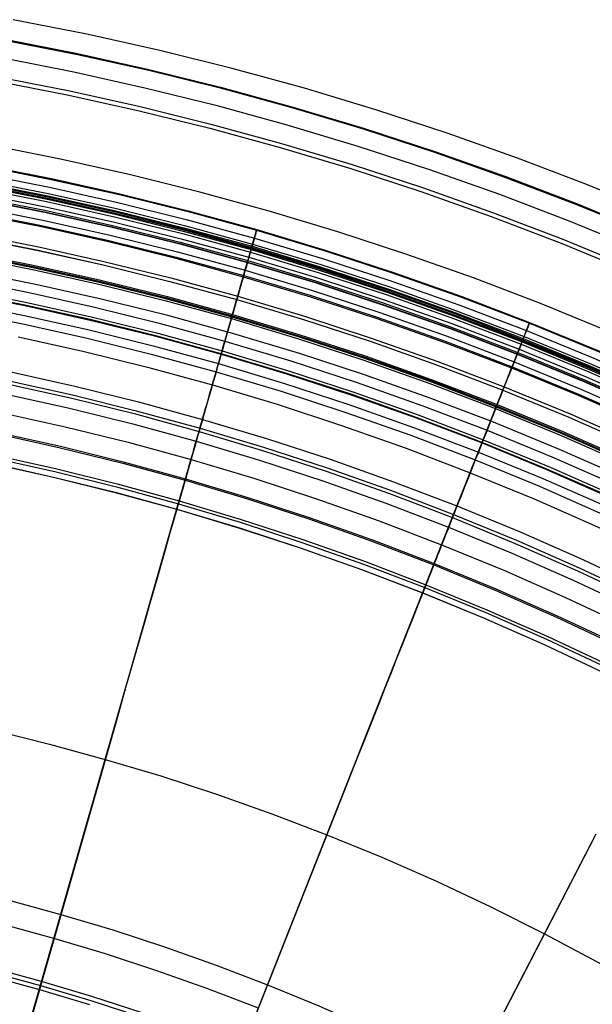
# Model space of a CAD drawing. Header units: millimetres. Extents: x -14 to 488, y -50 to 50.
# Tile 157 of 256: x 304.5 to 311.23, y 24.07 to 35.63. Entities that reach past the tile are written whole.
import ezdxf

# ---------------------------------------------------------------- set-up
doc = ezdxf.new("R2010")
doc.units = ezdxf.units.MM
doc.header["$MEASUREMENT"] = 0
doc.layers.add('Default', color=7, linetype='Continuous')

msp = doc.modelspace()

# ---------------------------------------------------------------- linework, layer by layer
at = {"layer": 'Default'}
for points in [[(317.659, 30.33), (316.886, 30.821), (316.102, 31.292), (315.306, 31.744), (314.498, 32.175), (313.68, 32.586), (312.852, 32.976), (312.015, 33.345), (311.168, 33.692), (310.347, 34.006), (309.519, 34.299), (308.684, 34.573), (307.843, 34.826), (306.995, 35.058), (306.143, 35.27), (305.285, 35.461), (304.423, 35.632)], [(304.34, 35.389), (305.177, 35.224), (306.015, 35.037), (306.855, 34.83), (307.694, 34.6), (308.533, 34.349), (309.371, 34.076), (310.207, 33.78), (311.039, 33.463), (311.868, 33.123), (312.691, 32.76), (313.51, 32.376), (314.321, 31.969), (315.125, 31.54), (315.922, 31.089), (316.708, 30.617), (317.485, 30.123)], [(304.342, 35.398), (305.179, 35.233), (306.017, 35.046), (306.857, 34.839), (307.697, 34.609), (308.536, 34.358), (309.374, 34.084), (310.21, 33.789), (311.042, 33.471), (311.871, 33.131), (312.695, 32.769), (313.514, 32.384), (314.325, 31.977), (315.13, 31.548), (315.926, 31.097), (316.713, 30.625), (317.49, 30.131)], [(304.302, 35.182), (305.134, 35.018), (305.967, 34.832), (306.802, 34.626), (307.636, 34.398), (308.47, 34.148), (309.303, 33.877), (310.134, 33.583), (310.961, 33.267), (311.785, 32.929), (312.604, 32.569), (313.418, 32.186), (314.225, 31.782), (315.024, 31.356), (315.815, 30.908), (316.598, 30.438), (317.37, 29.947)], [(304.26, 34.958), (305.087, 34.795), (305.915, 34.611), (306.744, 34.406), (307.574, 34.179), (308.403, 33.931), (309.23, 33.661), (310.055, 33.369), (310.878, 33.055), (311.696, 32.719), (312.51, 32.361), (313.318, 31.982), (314.12, 31.58), (314.914, 31.156), (315.701, 30.711), (316.478, 30.244), (317.245, 29.756)], [(304.251, 34.907), (305.076, 34.744), (305.903, 34.561), (306.731, 34.356), (307.56, 34.13), (308.387, 33.882), (309.213, 33.612), (310.038, 33.321), (310.859, 33.007), (311.676, 32.672), (312.489, 32.315), (313.296, 31.935), (314.096, 31.534), (314.89, 31.111), (315.675, 30.666), (316.451, 30.2), (317.217, 29.713)], [(317.581, 28.574), (316.838, 29.074), (316.097, 29.545), (315.345, 29.997), (314.582, 30.43), (313.808, 30.843), (313.024, 31.237), (312.231, 31.611), (311.428, 31.964), (310.616, 32.298), (309.829, 32.598), (309.035, 32.879), (308.235, 33.141), (307.428, 33.384), (306.616, 33.607), (305.799, 33.81), (304.976, 33.993), (304.15, 34.157)], [(317.581, 28.574), (316.838, 29.074), (316.097, 29.545), (315.345, 29.997), (314.582, 30.43), (313.808, 30.843), (313.024, 31.237), (312.231, 31.611), (311.428, 31.964), (310.616, 32.298), (309.829, 32.598), (309.035, 32.879), (308.235, 33.141), (307.428, 33.384), (306.616, 33.607), (305.799, 33.81), (304.976, 33.993), (304.15, 34.157)], [(304.067, 33.914), (304.869, 33.756), (305.672, 33.577), (306.477, 33.378), (307.281, 33.158), (308.086, 32.917), (308.888, 32.656), (309.689, 32.372), (310.487, 32.068), (311.281, 31.742), (312.07, 31.395), (312.854, 31.026), (313.632, 30.637), (314.403, 30.226), (315.166, 29.794), (315.92, 29.341), (316.664, 28.868), (317.398, 28.374)], [(304.069, 33.923), (304.871, 33.765), (305.675, 33.586), (306.479, 33.387), (307.284, 33.167), (308.088, 32.926), (308.891, 32.664), (309.692, 32.381), (310.49, 32.077), (311.284, 31.751), (312.074, 31.403), (312.858, 31.035), (313.636, 30.645), (314.407, 30.234), (315.17, 29.801), (315.925, 29.349), (316.669, 28.875), (317.404, 28.382)], [(304.05, 33.82), (304.85, 33.663), (305.651, 33.485), (306.453, 33.286), (307.255, 33.067), (308.057, 32.827), (308.858, 32.566), (309.656, 32.283), (310.452, 31.98), (311.244, 31.655), (312.031, 31.308), (312.813, 30.941), (313.589, 30.552), (314.357, 30.142), (315.118, 29.712), (315.87, 29.26), (316.612, 28.788), (317.344, 28.296)], [(304.024, 33.681), (304.82, 33.524), (305.618, 33.346), (306.417, 33.149), (307.216, 32.931), (308.015, 32.691), (308.812, 32.431), (309.607, 32.15), (310.4, 31.848), (311.188, 31.524), (311.972, 31.179), (312.751, 30.813), (313.523, 30.426), (314.289, 30.018), (315.047, 29.589), (315.795, 29.139), (316.535, 28.669), (317.264, 28.179)], [(304.027, 33.694), (304.823, 33.537), (305.621, 33.36), (306.421, 33.162), (307.22, 32.944), (308.019, 32.704), (308.817, 32.444), (309.612, 32.163), (310.405, 31.86), (311.194, 31.537), (311.978, 31.192), (312.757, 30.826), (313.53, 30.438), (314.296, 30.03), (315.053, 29.601), (315.803, 29.151), (316.542, 28.681), (317.272, 28.191)], [(304.029, 33.707), (304.826, 33.55), (305.624, 33.373), (306.424, 33.175), (307.224, 32.956), (308.023, 32.717), (308.821, 32.457), (309.617, 32.175), (310.41, 31.873), (311.199, 31.549), (311.983, 31.204), (312.763, 30.837), (313.536, 30.45), (314.302, 30.041), (315.06, 29.612), (315.81, 29.162), (316.549, 28.692), (317.279, 28.201)], [(304.032, 33.721), (304.829, 33.564), (305.628, 33.386), (306.427, 33.188), (307.228, 32.97), (308.027, 32.73), (308.825, 32.47), (309.621, 32.188), (310.415, 31.886), (311.204, 31.562), (311.989, 31.216), (312.769, 30.85), (313.542, 30.462), (314.309, 30.054), (315.067, 29.624), (315.817, 29.174), (316.557, 28.703), (317.287, 28.213)], [(304.037, 33.748), (304.834, 33.591), (305.634, 33.413), (306.434, 33.215), (307.235, 32.996), (308.035, 32.757), (308.834, 32.496), (309.631, 32.214), (310.425, 31.911), (311.215, 31.587), (312.001, 31.241), (312.781, 30.875), (313.555, 30.487), (314.322, 30.078), (315.081, 29.648), (315.831, 29.197), (316.572, 28.726), (317.303, 28.235)], [(304, 33.549), (304.793, 33.393), (305.588, 33.216), (306.384, 33.019), (307.18, 32.802), (307.975, 32.564), (308.769, 32.305), (309.561, 32.025), (310.35, 31.723), (311.136, 31.401), (311.917, 31.058), (312.693, 30.693), (313.462, 30.307), (314.225, 29.901), (314.979, 29.473), (315.725, 29.026), (316.462, 28.557), (317.188, 28.069)], [(304.007, 33.589), (304.801, 33.432), (305.597, 33.256), (306.394, 33.058), (307.191, 32.841), (307.987, 32.602), (308.782, 32.343), (309.575, 32.063), (310.365, 31.761), (311.152, 31.438), (311.934, 31.094), (312.71, 30.729), (313.481, 30.343), (314.244, 29.936), (315, 29.508), (315.746, 29.06), (316.484, 28.591), (317.211, 28.102)], [(304.019, 33.652), (304.814, 33.495), (305.612, 33.318), (306.41, 33.121), (307.208, 32.903), (308.006, 32.664), (308.803, 32.404), (309.597, 32.123), (310.389, 31.821), (311.177, 31.498), (311.96, 31.153), (312.738, 30.787), (313.51, 30.4), (314.275, 29.993), (315.032, 29.564), (315.78, 29.115), (316.519, 28.645), (317.247, 28.156)], [(303.978, 33.434), (304.769, 33.278), (305.561, 33.102), (306.354, 32.906), (307.147, 32.689), (307.94, 32.452), (308.731, 32.194), (309.521, 31.914), (310.307, 31.614), (311.09, 31.293), (311.868, 30.951), (312.641, 30.587), (313.408, 30.203), (314.168, 29.798), (314.92, 29.372), (315.663, 28.926), (316.397, 28.459), (317.121, 27.973), (317.834, 27.467)], [(303.996, 33.528), (304.788, 33.372), (305.583, 33.195), (306.378, 32.998), (307.174, 32.781), (307.968, 32.543), (308.762, 32.284), (309.554, 32.004), (310.342, 31.703), (311.127, 31.381), (311.908, 31.038), (312.683, 30.673), (313.452, 30.288), (314.214, 29.882), (314.968, 29.455), (315.714, 29.007), (316.45, 28.539), (317.175, 28.051)], [(303.997, 33.532), (304.789, 33.375), (305.584, 33.199), (306.379, 33.002), (307.175, 32.785), (307.97, 32.547), (308.763, 32.288), (309.555, 32.008), (310.344, 31.707), (311.129, 31.385), (311.91, 31.041), (312.685, 30.677), (313.454, 30.291), (314.216, 29.885), (314.97, 29.458), (315.716, 29.01), (316.452, 28.542), (317.178, 28.055)], [(303.964, 33.356), (304.753, 33.201), (305.543, 33.025), (306.334, 32.829), (307.125, 32.613), (307.916, 32.376), (308.706, 32.119), (309.493, 31.84), (310.278, 31.541), (311.059, 31.22), (311.836, 30.879), (312.607, 30.516), (313.372, 30.133), (314.13, 29.729), (314.88, 29.304), (315.622, 28.858), (316.354, 28.393), (317.076, 27.908), (317.787, 27.403)], [(303.967, 33.372), (304.756, 33.216), (305.546, 33.04), (306.338, 32.844), (307.13, 32.628), (307.921, 32.391), (308.711, 32.134), (309.499, 31.855), (310.284, 31.555), (311.065, 31.235), (311.842, 30.893), (312.614, 30.53), (313.379, 30.147), (314.137, 29.742), (314.888, 29.317), (315.63, 28.872), (316.363, 28.406), (317.085, 27.921), (317.796, 27.415)], [(303.913, 33.081), (304.695, 32.927), (305.479, 32.753), (306.264, 32.558), (307.048, 32.344), (307.833, 32.109), (308.616, 31.854), (309.397, 31.578), (310.175, 31.281), (310.95, 30.963), (311.72, 30.624), (312.485, 30.265), (313.243, 29.884), (313.995, 29.483), (314.739, 29.062), (315.475, 28.62), (316.201, 28.159), (316.917, 27.677), (317.622, 27.177)], [(303.913, 33.081), (304.695, 32.926), (305.479, 32.752), (306.264, 32.558), (307.048, 32.344), (307.833, 32.109), (308.616, 31.854), (309.397, 31.577), (310.175, 31.28), (310.95, 30.963), (311.72, 30.624), (312.484, 30.264), (313.243, 29.884), (313.995, 29.483), (314.739, 29.062), (315.475, 28.62), (316.201, 28.159), (316.917, 27.677), (317.622, 27.177)], [(303.921, 33.122), (304.704, 32.967), (305.488, 32.793), (306.274, 32.598), (307.06, 32.384), (307.845, 32.149), (308.629, 31.893), (309.411, 31.616), (310.19, 31.319), (310.966, 31.001), (311.737, 30.662), (312.503, 30.302), (313.262, 29.921), (314.015, 29.519), (314.76, 29.098), (315.496, 28.655), (316.224, 28.193), (316.94, 27.711), (317.646, 27.21)], [(303.871, 32.853), (304.648, 32.699), (305.426, 32.526), (306.205, 32.334), (306.985, 32.121), (307.763, 31.887), (308.541, 31.634), (309.317, 31.359), (310.09, 31.065), (310.859, 30.749), (311.624, 30.413), (312.383, 30.055), (313.137, 29.678), (313.883, 29.28), (314.622, 28.861), (315.353, 28.423), (316.074, 27.964), (316.785, 27.486), (317.485, 26.989)], [(303.875, 32.876), (304.652, 32.722), (305.431, 32.549), (306.211, 32.356), (306.991, 32.143), (307.77, 31.91), (308.549, 31.656), (309.325, 31.381), (310.098, 31.086), (310.868, 30.77), (311.633, 30.434), (312.393, 30.077), (313.147, 29.699), (313.895, 29.3), (314.634, 28.882), (315.365, 28.443), (316.087, 27.984), (316.798, 27.506), (317.499, 27.008)], [(303.877, 32.886), (304.655, 32.733), (305.434, 32.56), (306.214, 32.367), (306.994, 32.154), (307.774, 31.92), (308.552, 31.666), (309.329, 31.392), (310.102, 31.096), (310.872, 30.78), (311.638, 30.444), (312.398, 30.086), (313.152, 29.708), (313.9, 29.31), (314.64, 28.891), (315.371, 28.452), (316.093, 27.993), (316.804, 27.515), (317.505, 27.017)], [(303.88, 32.902), (304.658, 32.749), (305.437, 32.576), (306.218, 32.383), (306.998, 32.169), (307.779, 31.936), (308.557, 31.682), (309.334, 31.407), (310.108, 31.112), (310.879, 30.796), (311.645, 30.459), (312.405, 30.101), (313.16, 29.723), (313.908, 29.324), (314.648, 28.905), (315.379, 28.466), (316.102, 28.007), (316.814, 27.528), (317.515, 27.03)], [(317.427, 26.844), (316.728, 27.341), (316.017, 27.819), (315.309, 28.269), (314.589, 28.702), (313.859, 29.116), (313.118, 29.511), (312.368, 29.888), (311.609, 30.246), (310.84, 30.584), (310.064, 30.903), (309.311, 31.191), (308.551, 31.46), (307.786, 31.71), (307.014, 31.942), (306.237, 32.156), (305.454, 32.35), (304.668, 32.526), (303.877, 32.682)], [(317.427, 26.844), (316.728, 27.341), (316.017, 27.819), (315.309, 28.269), (314.589, 28.702), (313.859, 29.116), (313.118, 29.511), (312.368, 29.888), (311.609, 30.246), (310.84, 30.584), (310.064, 30.903), (309.311, 31.191), (308.551, 31.46), (307.786, 31.71), (307.014, 31.942), (306.237, 32.156), (305.454, 32.35), (304.668, 32.526), (303.877, 32.682)], [(303.821, 32.583), (304.591, 32.431), (305.363, 32.26), (306.136, 32.068), (306.909, 31.857), (307.682, 31.626), (308.453, 31.374), (309.222, 31.102), (309.989, 30.81), (310.752, 30.497), (311.51, 30.163), (312.263, 29.809), (313.011, 29.435), (313.751, 29.04), (314.484, 28.625), (315.209, 28.19), (315.924, 27.735), (316.629, 27.261), (317.324, 26.768)], [(303.792, 32.425), (304.558, 32.274), (305.327, 32.103), (306.096, 31.913), (306.865, 31.703), (307.634, 31.473), (308.401, 31.222), (309.167, 30.951), (309.93, 30.66), (310.689, 30.349), (311.444, 30.017), (312.193, 29.664), (312.937, 29.292), (313.674, 28.899), (314.403, 28.486), (315.124, 28.053), (315.836, 27.6), (316.538, 27.129), (317.229, 26.638)], [(317.232, 26.643), (316.541, 27.133), (315.839, 27.605), (315.127, 28.058), (314.406, 28.491), (313.677, 28.904), (312.94, 29.297), (312.196, 29.67), (311.446, 30.022), (310.691, 30.354), (309.932, 30.666), (309.169, 30.957), (308.403, 31.228), (307.635, 31.478), (306.867, 31.708), (306.097, 31.919), (305.328, 32.109), (304.56, 32.28), (303.793, 32.431)], [(303.799, 32.465), (304.567, 32.313), (305.336, 32.142), (306.106, 31.952), (306.876, 31.741), (307.646, 31.511), (308.414, 31.26), (309.181, 30.989), (309.944, 30.698), (310.704, 30.386), (311.46, 30.053), (312.211, 29.701), (312.955, 29.327), (313.693, 28.934), (314.423, 28.521), (315.145, 28.087), (315.858, 27.634), (316.561, 27.162), (317.253, 26.67)], [(303.771, 32.312), (304.535, 32.161), (305.3, 31.991), (306.067, 31.801), (306.833, 31.592), (307.599, 31.362), (308.364, 31.113), (309.127, 30.843), (309.887, 30.553), (310.644, 30.243), (311.396, 29.912), (312.143, 29.561), (312.884, 29.189), (313.618, 28.798), (314.345, 28.386), (315.064, 27.955), (315.773, 27.504), (316.472, 27.034), (317.161, 26.545)], [(303.753, 32.214), (304.514, 32.064), (305.277, 31.894), (306.042, 31.705), (306.806, 31.496), (307.57, 31.268), (308.332, 31.019), (309.093, 30.75), (309.851, 30.461), (310.605, 30.151), (311.355, 29.821), (312.099, 29.471), (312.838, 29.101), (313.57, 28.711), (314.295, 28.3), (315.011, 27.87), (315.719, 27.421), (316.416, 26.952), (317.102, 26.464), (317.778, 25.958)], [(304.481, 31.906), (305.241, 31.738), (306.001, 31.549), (306.762, 31.342), (307.522, 31.114), (308.28, 30.867), (309.037, 30.599), (309.791, 30.311), (310.542, 30.003), (311.288, 29.675), (312.029, 29.327), (312.764, 28.958), (313.493, 28.57), (314.214, 28.161), (314.927, 27.733), (315.631, 27.286), (316.324, 26.82), (317.008, 26.335), (317.679, 25.831)], [(304.395, 31.494), (305.144, 31.328), (305.895, 31.142), (306.646, 30.937), (307.396, 30.712), (308.145, 30.468), (308.892, 30.204), (309.636, 29.92), (310.377, 29.616), (311.114, 29.292), (311.845, 28.948), (312.571, 28.584), (313.29, 28.201), (314.002, 27.798), (314.705, 27.375), (315.4, 26.934), (316.085, 26.473), (316.759, 25.994), (317.423, 25.497)], [(304.365, 31.351), (305.111, 31.185), (305.858, 31.001), (306.606, 30.796), (307.352, 30.573), (308.098, 30.33), (308.842, 30.067), (309.583, 29.784), (310.32, 29.481), (311.053, 29.159), (311.782, 28.816), (312.504, 28.454), (313.22, 28.073), (313.928, 27.671), (314.629, 27.251), (315.32, 26.811), (316.002, 26.353), (316.673, 25.876), (317.333, 25.381)], [(304.373, 31.39), (305.12, 31.224), (305.868, 31.039), (306.617, 30.835), (307.364, 30.611), (308.111, 30.367), (308.855, 30.104), (309.597, 29.821), (310.336, 29.518), (311.07, 29.195), (311.799, 28.852), (312.522, 28.49), (313.239, 28.108), (313.948, 27.706), (314.65, 27.285), (315.342, 26.845), (316.025, 26.386), (316.697, 25.909), (317.358, 25.413)], [(304.34, 31.232), (305.083, 31.067), (305.828, 30.883), (306.572, 30.68), (307.316, 30.457), (308.059, 30.215), (308.8, 29.953), (309.538, 29.671), (310.273, 29.369), (311.003, 29.048), (311.728, 28.707), (312.448, 28.346), (313.161, 27.966), (313.867, 27.566), (314.565, 27.148), (315.254, 26.71), (315.933, 26.253), (316.602, 25.778), (317.259, 25.285)], [(304.294, 31.015), (305.032, 30.851), (305.772, 30.668), (306.511, 30.466), (307.25, 30.245), (307.987, 30.004), (308.723, 29.744), (309.456, 29.464), (310.186, 29.165), (310.911, 28.846), (311.631, 28.507), (312.346, 28.149), (313.054, 27.771), (313.755, 27.374), (314.448, 26.958), (315.132, 26.524), (315.806, 26.07), (316.471, 25.598), (317.124, 25.109), (317.765, 24.602)], [(304.242, 30.767), (304.975, 30.604), (305.708, 30.423), (306.441, 30.222), (307.174, 30.003), (307.906, 29.764), (308.636, 29.506), (309.363, 29.229), (310.086, 28.932), (310.806, 28.615), (311.521, 28.279), (312.23, 27.924), (312.932, 27.549), (313.627, 27.156), (314.315, 26.743), (314.993, 26.312), (315.662, 25.862), (316.321, 25.394), (316.969, 24.908), (317.605, 24.405)], [(304.246, 30.784), (304.979, 30.621), (305.712, 30.44), (306.446, 30.239), (307.179, 30.02), (307.911, 29.781), (308.642, 29.523), (309.369, 29.245), (310.093, 28.948), (310.813, 28.631), (311.528, 28.295), (312.238, 27.939), (312.941, 27.565), (313.636, 27.171), (314.324, 26.758), (315.003, 26.326), (315.672, 25.876), (316.332, 25.408), (316.98, 24.922), (317.616, 24.419)], [(304.17, 30.421), (304.894, 30.26), (305.619, 30.081), (306.344, 29.883), (307.069, 29.666), (307.792, 29.43), (308.514, 29.175), (309.233, 28.9), (309.948, 28.607), (310.66, 28.294), (311.367, 27.962), (312.068, 27.61), (312.762, 27.24), (313.45, 26.851), (314.129, 26.443), (314.8, 26.016), (315.462, 25.571), (316.113, 25.109), (316.754, 24.629), (317.383, 24.131)], [(304.17, 30.42), (304.894, 30.259), (305.619, 30.079), (306.344, 29.881), (307.068, 29.664), (307.792, 29.428), (308.513, 29.173), (309.232, 28.899), (309.948, 28.605), (310.659, 28.292), (311.366, 27.96), (312.067, 27.609), (312.761, 27.238), (313.449, 26.849), (314.128, 26.441), (314.799, 26.015), (315.461, 25.57), (316.112, 25.107), (316.753, 24.627), (317.382, 24.13)], [(304.184, 30.487), (304.909, 30.325), (305.636, 30.146), (306.362, 29.947), (307.089, 29.73), (307.814, 29.493), (308.537, 29.238), (309.257, 28.963), (309.975, 28.668), (310.688, 28.355), (311.396, 28.022), (312.098, 27.67), (312.794, 27.299), (313.483, 26.908), (314.164, 26.499), (314.837, 26.072), (315.5, 25.626), (316.153, 25.163), (316.795, 24.682), (317.425, 24.183)], [(304.191, 30.521), (304.917, 30.359), (305.644, 30.179), (306.372, 29.98), (307.099, 29.763), (307.825, 29.526), (308.549, 29.27), (309.27, 28.995), (309.988, 28.7), (310.702, 28.386), (311.411, 28.053), (312.114, 27.7), (312.811, 27.329), (313.501, 26.938), (314.183, 26.529), (314.856, 26.101), (315.519, 25.655), (316.173, 25.191), (316.816, 24.709), (317.447, 24.21)], [(304.196, 27.285), (304.849, 27.123), (305.503, 26.944), (306.156, 26.749), (306.809, 26.536), (307.459, 26.306), (308.108, 26.059), (308.753, 25.794), (309.395, 25.512), (310.032, 25.212), (310.664, 24.895), (311.29, 24.561), (311.91, 24.21), (312.523, 23.842), (313.128, 23.458), (313.724, 23.057), (314.312, 22.64), (314.889, 22.207), (315.456, 21.758), (316.012, 21.295), (316.557, 20.816), (317.089, 20.324), (317.609, 19.818)], [(304.196, 27.285), (304.849, 27.123), (305.503, 26.944), (306.156, 26.749), (306.809, 26.536), (307.459, 26.306), (308.108, 26.059), (308.753, 25.794), (309.395, 25.512), (310.032, 25.212), (310.664, 24.895), (311.29, 24.561), (311.91, 24.21), (312.523, 23.842), (313.128, 23.458), (313.724, 23.057), (314.312, 22.64), (314.889, 22.207), (315.456, 21.758), (316.012, 21.295), (316.557, 20.816), (317.089, 20.324), (317.609, 19.818)], [(304.372, 25.289), (304.982, 25.122), (305.591, 24.94), (306.199, 24.741), (306.806, 24.527), (307.41, 24.296), (308.012, 24.049), (308.61, 23.786), (309.204, 23.507), (309.793, 23.212), (310.377, 22.9), (310.955, 22.573), (311.526, 22.23), (312.09, 21.871), (312.647, 21.498), (313.194, 21.109), (313.733, 20.705), (314.262, 20.287), (314.78, 19.855), (315.288, 19.409), (315.784, 18.949), (316.269, 18.477), (316.741, 17.993), (317.2, 17.496)], [(304.153, 24.449), (304.743, 24.288), (305.332, 24.112), (305.92, 23.92)], [(305.936, 23.966), (305.346, 24.158), (304.756, 24.335), (304.166, 24.496)], [(304.141, 24.401), (304.729, 24.241), (305.317, 24.065)]]:
    msp.add_lwpolyline(points, dxfattribs=at)
at = {"layer": 'Default', "extrusion": (0.929787, -0.368098, 0)}
for points in [[(142.867, 24.755), (142.868, 24.722), (142.869, 24.688), (142.871, 24.655), (142.873, 24.621), (142.877, 24.586), (142.881, 24.552), (142.886, 24.517), (142.892, 24.482), (142.899, 24.448), (142.907, 24.413), (142.916, 24.378), (142.925, 24.343), (142.936, 24.308), (142.947, 24.273), (142.959, 24.238), (142.973, 24.203), (142.987, 24.169), (143.002, 24.134), (143.018, 24.1), (143.035, 24.066), (143.053, 24.033), (143.071, 24), (143.091, 23.967), (143.112, 23.935), (143.133, 23.903), (143.156, 23.871), (143.179, 23.84), (143.203, 23.81), (143.228, 23.78), (143.253, 23.751), (143.28, 23.722), (143.307, 23.695), (143.334, 23.668), (143.363, 23.641), (143.392, 23.616), (143.422, 23.591), (143.452, 23.567), (143.483, 23.544), (143.515, 23.521), (143.546, 23.5), (143.579, 23.479), (143.612, 23.46), (143.645, 23.441), (143.678, 23.423), (143.712, 23.406), (143.746, 23.39), (143.781, 23.375), (143.815, 23.361), (143.85, 23.347), (143.885, 23.335), (143.92, 23.324), (143.955, 23.313), (143.99, 23.304), (144.025, 23.295), (144.059, 23.287), (144.094, 23.28), (144.129, 23.274), (144.164, 23.269), (144.198, 23.265), (144.232, 23.261), (144.267, 23.259), (144.3, 23.257), (144.334, 23.256), (144.367, 23.255), (144.401, 23.256), (144.434, 23.257), (144.468, 23.259), (144.502, 23.261), (144.536, 23.265), (144.571, 23.269), (144.605, 23.274), (144.64, 23.28), (144.675, 23.287), (144.71, 23.295), (144.745, 23.304), (144.78, 23.313), (144.815, 23.324), (144.85, 23.335), (144.885, 23.347), (144.919, 23.361), (144.954, 23.375), (144.988, 23.39), (145.022, 23.406), (145.056, 23.423), (145.09, 23.441), (145.123, 23.46), (145.156, 23.479), (145.188, 23.5), (145.22, 23.521), (145.251, 23.544), (145.282, 23.567), (145.313, 23.591), (145.342, 23.616), (145.372, 23.641), (145.4, 23.668), (145.428, 23.695), (145.455, 23.722), (145.481, 23.751), (145.507, 23.78), (145.532, 23.81), (145.556, 23.84), (145.579, 23.871), (145.601, 23.903), (145.623, 23.935), (145.643, 23.967), (145.663, 24), (145.682, 24.033), (145.7, 24.066), (145.717, 24.1), (145.733, 24.134), (145.748, 24.169), (145.762, 24.203), (145.775, 24.238), (145.787, 24.273), (145.799, 24.308), (145.809, 24.343), (145.819, 24.378), (145.828, 24.413), (145.835, 24.448), (145.842, 24.482), (145.848, 24.517), (145.853, 24.552), (145.858, 24.586), (145.861, 24.621), (145.864, 24.655), (145.866, 24.688), (145.867, 24.722), (145.867, 24.755)], [(145.867, 24.755), (145.867, 24.789), (145.866, 24.822), (145.864, 24.856), (145.861, 24.89), (145.858, 24.924), (145.853, 24.959), (145.848, 24.994), (145.842, 25.028), (145.835, 25.063), (145.828, 25.098), (145.819, 25.133), (145.809, 25.168), (145.799, 25.203), (145.787, 25.238), (145.775, 25.273), (145.762, 25.307), (145.748, 25.342), (145.733, 25.376), (145.717, 25.41), (145.7, 25.444), (145.682, 25.478), (145.663, 25.511), (145.643, 25.544), (145.623, 25.576), (145.601, 25.608), (145.579, 25.64), (145.556, 25.67), (145.532, 25.701), (145.507, 25.731), (145.481, 25.76), (145.455, 25.788), (145.428, 25.816), (145.4, 25.843), (145.372, 25.869), (145.342, 25.895), (145.313, 25.92), (145.282, 25.944), (145.251, 25.967), (145.22, 25.989), (145.188, 26.011), (145.156, 26.031), (145.123, 26.051), (145.09, 26.07), (145.056, 26.088), (145.022, 26.105), (144.988, 26.121), (144.954, 26.136), (144.919, 26.15), (144.885, 26.163), (144.85, 26.176), (144.815, 26.187), (144.78, 26.197), (144.745, 26.207), (144.71, 26.216), (144.675, 26.223), (144.64, 26.23), (144.605, 26.236), (144.571, 26.241), (144.536, 26.246), (144.502, 26.249), (144.468, 26.252), (144.434, 26.254), (144.401, 26.255), (144.367, 26.255), (144.334, 26.255), (144.3, 26.254), (144.267, 26.252), (144.232, 26.249), (144.198, 26.246), (144.164, 26.241), (144.129, 26.236), (144.094, 26.23), (144.059, 26.223), (144.025, 26.216), (143.99, 26.207), (143.955, 26.197), (143.92, 26.187), (143.885, 26.176), (143.85, 26.163), (143.815, 26.15), (143.781, 26.136), (143.746, 26.121), (143.712, 26.105), (143.678, 26.088), (143.645, 26.07), (143.612, 26.051), (143.579, 26.031), (143.546, 26.011), (143.515, 25.989), (143.483, 25.967), (143.452, 25.944), (143.422, 25.92), (143.392, 25.895), (143.363, 25.869), (143.334, 25.843), (143.307, 25.816), (143.28, 25.788), (143.253, 25.76), (143.228, 25.731), (143.203, 25.701), (143.179, 25.67), (143.156, 25.64), (143.133, 25.608), (143.112, 25.576), (143.091, 25.544), (143.071, 25.511), (143.053, 25.478), (143.035, 25.444), (143.018, 25.41), (143.002, 25.376), (142.987, 25.342), (142.973, 25.307), (142.959, 25.273), (142.947, 25.238), (142.936, 25.203), (142.925, 25.168), (142.916, 25.133), (142.907, 25.098), (142.899, 25.063), (142.892, 25.028), (142.886, 24.994), (142.881, 24.959), (142.877, 24.924), (142.873, 24.89), (142.871, 24.856), (142.869, 24.822), (142.868, 24.789), (142.867, 24.755)]]:
    msp.add_lwpolyline(points, dxfattribs=at)
at = {"layer": 'Default', "extrusion": (0.961399, -0.275158, 0)}
for points in [[(108.071, 111.312), (108.068, 111.327), (108.064, 111.342), (108.06, 111.358), (108.056, 111.373), (108.051, 111.389), (108.047, 111.404), (108.041, 111.419), (108.035, 111.435), (108.029, 111.45), (108.023, 111.466), (108.016, 111.481), (108.008, 111.496), (108, 111.511), (107.992, 111.526), (107.983, 111.541), (107.974, 111.556), (107.965, 111.571), (107.955, 111.585), (107.944, 111.599), (107.934, 111.613), (107.923, 111.627), (107.911, 111.641), (107.899, 111.654), (107.887, 111.667), (107.874, 111.68), (107.861, 111.692), (107.848, 111.704), (107.834, 111.716), (107.82, 111.728), (107.806, 111.739), (107.792, 111.75), (107.777, 111.76), (107.762, 111.77), (107.746, 111.78), (107.731, 111.789), (107.715, 111.798), (107.699, 111.806), (107.683, 111.814), (107.666, 111.821), (107.65, 111.829), (107.633, 111.835), (107.616, 111.841), (107.599, 111.847), (107.582, 111.852), (107.565, 111.857), (107.548, 111.861), (107.531, 111.865), (107.514, 111.869), (107.497, 111.872), (107.48, 111.875), (107.463, 111.877), (107.446, 111.878), (107.429, 111.88), (107.413, 111.881), (107.396, 111.881), (107.379, 111.881), (107.363, 111.881), (107.346, 111.88), (107.33, 111.879), (107.314, 111.878), (107.298, 111.876), (107.283, 111.874), (107.267, 111.872), (107.252, 111.869)], [(106.597, 111.032), (106.594, 111.047), (106.592, 111.063), (106.59, 111.079), (106.588, 111.094), (106.587, 111.11), (106.586, 111.127), (106.585, 111.143), (106.585, 111.159), (106.585, 111.176), (106.585, 111.193), (106.586, 111.209), (106.588, 111.226), (106.589, 111.243), (106.591, 111.26), (106.594, 111.277), (106.597, 111.294), (106.601, 111.311), (106.605, 111.328), (106.609, 111.345), (106.614, 111.362), (106.619, 111.379), (106.625, 111.396), (106.631, 111.413), (106.638, 111.43), (106.645, 111.446), (106.652, 111.462), (106.66, 111.479), (106.668, 111.495), (106.677, 111.51), (106.686, 111.526), (106.696, 111.541), (106.706, 111.556), (106.716, 111.571), (106.727, 111.586), (106.738, 111.6), (106.75, 111.614), (106.761, 111.628), (106.774, 111.641), (106.786, 111.654), (106.799, 111.667), (106.812, 111.679), (106.825, 111.691), (106.839, 111.702), (106.853, 111.713), (106.867, 111.724), (106.881, 111.734), (106.895, 111.744), (106.91, 111.754), (106.925, 111.763), (106.939, 111.772), (106.954, 111.78), (106.97, 111.788), (106.985, 111.795), (107, 111.802), (107.015, 111.809), (107.031, 111.815), (107.046, 111.821), (107.062, 111.826), (107.077, 111.831), (107.092, 111.836), (107.108, 111.84), (107.123, 111.844), (107.138, 111.847), (107.154, 111.85)]]:
    msp.add_lwpolyline(points, dxfattribs=at)
at = {"layer": 'Default', "extrusion": (0.929788, -0.368095, 0)}
msp.add_lwpolyline([(135.746, 111.312), (135.743, 111.327), (135.74, 111.342), (135.736, 111.358), (135.732, 111.373), (135.727, 111.389), (135.722, 111.404), (135.717, 111.419), (135.711, 111.435), (135.705, 111.45), (135.698, 111.466), (135.691, 111.481), (135.684, 111.496), (135.676, 111.511), (135.668, 111.526), (135.659, 111.541), (135.65, 111.556), (135.64, 111.571), (135.63, 111.585), (135.62, 111.599), (135.609, 111.613), (135.598, 111.627), (135.587, 111.641), (135.575, 111.654), (135.563, 111.667), (135.55, 111.68), (135.537, 111.692), (135.524, 111.704), (135.51, 111.716), (135.496, 111.728), (135.482, 111.739), (135.467, 111.75), (135.452, 111.76), (135.437, 111.77), (135.422, 111.78), (135.406, 111.789), (135.39, 111.798), (135.374, 111.806), (135.358, 111.814), (135.342, 111.821), (135.325, 111.829), (135.309, 111.835), (135.292, 111.841), (135.275, 111.847), (135.258, 111.852), (135.241, 111.857), (135.224, 111.861), (135.207, 111.865), (135.19, 111.869), (135.173, 111.872), (135.156, 111.875), (135.139, 111.877), (135.122, 111.878), (135.105, 111.88), (135.088, 111.881), (135.072, 111.881), (135.055, 111.881), (135.038, 111.881), (135.022, 111.88), (135.006, 111.879), (134.99, 111.878), (134.974, 111.876), (134.958, 111.874), (134.943, 111.872), (134.928, 111.869)], dxfattribs=at)
at = {"layer": 'Default'}
for points in [[(306.867, 31.708, 27.632), (306.848, 31.644, 27.611), (306.83, 31.58, 27.588), (306.812, 31.518, 27.564), (306.794, 31.456, 27.538), (306.777, 31.395, 27.509), (306.76, 31.335, 27.479), (306.743, 31.275, 27.448), (306.726, 31.217, 27.415), (306.71, 31.16, 27.38), (306.694, 31.105, 27.344), (306.678, 31.05, 27.307), (306.663, 30.997, 27.268), (306.648, 30.945, 27.228), (306.633, 30.894, 27.187), (306.619, 30.844, 27.145), (306.606, 30.796, 27.102), (306.592, 30.75, 27.057), (306.579, 30.705, 27.012), (306.567, 30.662, 26.966), (306.555, 30.62, 26.919), (306.543, 30.579, 26.872), (306.532, 30.54, 26.824), (306.521, 30.502, 26.775), (306.511, 30.466, 26.726), (306.501, 30.431, 26.676), (306.491, 30.397, 26.626), (306.482, 30.365, 26.575), (306.473, 30.334, 26.524), (306.465, 30.304, 26.473), (306.456, 30.276, 26.422), (306.449, 30.248, 26.371), (306.441, 30.222, 26.319), (306.434, 30.197, 26.267), (306.427, 30.174, 26.215), (306.421, 30.151, 26.163), (306.415, 30.129, 26.111), (306.409, 30.109, 26.059), (306.403, 30.089, 26.006), (306.398, 30.071, 25.954), (306.393, 30.054, 25.902), (306.384, 30.022, 25.797), (306.376, 29.993, 25.692), (306.369, 29.969, 25.587), (306.362, 29.947, 25.482), (306.357, 29.929, 25.377), (306.353, 29.914, 25.273), (306.349, 29.901, 25.168), (306.347, 29.892, 25.064), (306.345, 29.885, 24.96), (306.344, 29.881, 24.856), (306.343, 29.88, 24.753), (306.344, 29.881, 24.649), (306.345, 29.885, 24.546), (306.346, 29.891, 24.443), (306.349, 29.9, 24.34), (306.352, 29.911, 24.237), (306.356, 29.925, 24.135), (306.361, 29.941, 24.033), (306.366, 29.959, 23.931), (306.372, 29.98, 23.83), (306.379, 30.004, 23.728), (306.386, 30.03, 23.627), (306.394, 30.058, 23.527), (306.403, 30.089, 23.427), (306.413, 30.123, 23.327), (306.423, 30.159, 23.228), (306.434, 30.198, 23.13), (306.446, 30.239, 23.031), (306.459, 30.284, 22.934), (306.472, 30.331, 22.837), (306.487, 30.381, 22.741), (306.502, 30.434, 22.646), (306.518, 30.491, 22.552), (306.535, 30.55, 22.459), (306.553, 30.613, 22.367), (306.572, 30.68, 22.277), (306.592, 30.749, 22.188), (306.613, 30.823, 22.1), (306.624, 30.861, 22.057), (306.635, 30.9, 22.015), (306.647, 30.94, 21.973), (306.658, 30.981, 21.931), (306.67, 31.022, 21.89), (306.682, 31.065, 21.85), (306.695, 31.109, 21.81), (306.708, 31.153, 21.771), (306.721, 31.199, 21.733), (306.734, 31.246, 21.695), (306.748, 31.293, 21.658), (306.767, 31.359, 21.609), (306.772, 31.377, 21.595), (306.777, 31.396, 21.58), (306.782, 31.414, 21.564), (306.788, 31.434, 21.547), (306.794, 31.454, 21.529), (306.806, 31.496, 21.488), (306.819, 31.542, 21.441), (306.833, 31.592, 21.387), (306.849, 31.645, 21.325), (306.865, 31.703, 21.256), (306.882, 31.762, 21.182), (306.898, 31.82, 21.106), (306.915, 31.876, 21.029), (306.931, 31.932, 20.948), (306.946, 31.987, 20.862), (306.962, 32.042, 20.77), (306.978, 32.098, 20.67), (306.994, 32.154, 20.562), (307.01, 32.21, 20.444), (307.027, 32.268, 20.315), (307.043, 32.326, 20.173), (307.06, 32.384, 20.019), (307.076, 32.442, 19.85), (307.093, 32.5, 19.666), (307.109, 32.557, 19.466), (307.125, 32.613, 19.249), (307.141, 32.668, 19.015), (307.157, 32.722, 18.762), (307.171, 32.774, 18.49), (307.186, 32.823, 18.198), (307.199, 32.871, 17.886), (307.212, 32.916, 17.552), (307.235, 32.996, 16.82), (307.254, 33.062, 15.995), (307.269, 33.113, 15.073), (307.278, 33.145, 14.048), (307.284, 33.167, 6.857), (307.284, 33.165, 6.677), (307.282, 33.161, 6.5), (307.28, 33.153, 6.328), (307.277, 33.142, 6.16), (307.273, 33.127, 5.995), (307.268, 33.11, 5.834), (307.262, 33.09, 5.678), (307.255, 33.067, 5.525), (307.248, 33.041, 5.376), (307.24, 33.012, 5.231), (307.231, 32.981, 5.09), (307.221, 32.947, 4.953), (307.21, 32.91, 4.819), (307.199, 32.871, 4.689), (307.187, 32.829, 4.563), (307.175, 32.785, 4.44), (307.161, 32.738, 4.321), (307.147, 32.689, 4.205), (307.132, 32.638, 4.093), (307.117, 32.584, 3.983), (307.101, 32.527, 3.877), (307.084, 32.469, 3.774), (307.067, 32.408, 3.673), (307.048, 32.344, 3.575), (307.03, 32.278, 3.48), (307.01, 32.21, 3.388), (306.99, 32.139, 3.297), (306.969, 32.065, 3.21), (306.947, 31.988, 3.124), (306.924, 31.909, 3.041), (306.9, 31.827, 2.96), (306.876, 31.741, 2.88), (306.851, 31.653, 2.803), (306.824, 31.561, 2.728), (306.797, 31.466, 2.654), (306.769, 31.368, 2.582), (306.74, 31.265, 2.513), (306.709, 31.16, 2.445), (306.678, 31.05, 2.379), (306.646, 30.937, 2.316), (306.612, 30.82, 2.254), (306.577, 30.698, 2.194), (306.542, 30.573, 2.136), (306.504, 30.443, 2.08), (306.466, 30.31, 2.027), (306.427, 30.172, 1.975), (306.386, 30.03, 1.926), (306.344, 29.883, 1.88), (306.301, 29.732, 1.836), (306.256, 29.577, 1.794), (306.211, 29.417, 1.755), (306.164, 29.253, 1.718), (306.116, 29.085, 1.684), (306.066, 28.912, 1.653), (306.015, 28.735, 1.625), (305.964, 28.553, 1.599), (305.856, 28.177, 1.556), (305.743, 27.784, 1.525), (305.626, 27.373, 1.506), (297.791, 0, 1.5)], [(304.576, 23.705, 111.032), (305.867, 28.215, 84.245), (306.299, 29.725, 73.662), (306.617, 30.835, 64.694), (306.842, 31.621, 57.071), (306.991, 32.143, 50.699), (307.147, 32.689, 40.888), (307.224, 32.956, 33.319), (307.23, 32.98, 31.517), (307.228, 32.97, 30.987), (307.225, 32.96, 30.737), (307.221, 32.946, 30.496), (307.216, 32.928, 30.267), (307.21, 32.907, 30.049), (307.202, 32.881, 29.842), (307.194, 32.852, 29.647), (307.189, 32.836, 29.554), (307.184, 32.819, 29.464), (307.179, 32.8, 29.377), (307.174, 32.781, 29.293), (307.168, 32.76, 29.212), (307.161, 32.739, 29.133), (307.155, 32.716, 29.056), (307.148, 32.692, 28.981), (307.141, 32.667, 28.907), (307.134, 32.641, 28.836), (307.126, 32.614, 28.766), (307.118, 32.587, 28.698), (307.11, 32.558, 28.633), (307.102, 32.529, 28.569), (307.093, 32.5, 28.508), (307.084, 32.469, 28.448), (307.076, 32.439, 28.391), (307.067, 32.407, 28.335), (307.058, 32.376, 28.282), (307.048, 32.344, 28.231), (307.039, 32.312, 28.182), (307.03, 32.279, 28.135), (307.021, 32.247, 28.09), (307.011, 32.214, 28.047), (307.002, 32.182, 28.007), (306.993, 32.149, 27.968), (306.984, 32.117, 27.932), (306.975, 32.086, 27.898), (306.966, 32.055, 27.866), (306.957, 32.024, 27.837), (306.948, 31.994, 27.809), (306.94, 31.965, 27.783), (306.932, 31.937, 27.76), (306.924, 31.909, 27.739), (306.916, 31.883, 27.72), (306.913, 31.87, 27.711), (306.903, 31.836, 27.69), (306.898, 31.818, 27.679), (306.895, 31.809, 27.674), (306.893, 31.801, 27.669), (306.891, 31.794, 27.665), (306.889, 31.786, 27.662), (306.887, 31.778, 27.658), (306.884, 31.77, 27.654), (306.882, 31.762, 27.651), (306.879, 31.753, 27.647), (306.873, 31.732, 27.64), (306.867, 31.708, 27.632)], [(309.932, 30.666, 27.632), (309.907, 30.604, 27.611), (309.883, 30.542, 27.588), (309.859, 30.481, 27.564), (309.835, 30.421, 27.538), (309.812, 30.362, 27.509), (309.789, 30.304, 27.479), (309.766, 30.247, 27.448), (309.744, 30.191, 27.415), (309.722, 30.136, 27.38), (309.701, 30.082, 27.344), (309.68, 30.029, 27.307), (309.659, 29.977, 27.268), (309.639, 29.927, 27.228), (309.62, 29.878, 27.187), (309.601, 29.83, 27.145), (309.583, 29.784, 27.102), (309.565, 29.739, 27.057), (309.548, 29.696, 27.012), (309.531, 29.653, 26.966), (309.515, 29.613, 26.919), (309.499, 29.574, 26.872), (309.484, 29.536, 26.824), (309.47, 29.499, 26.775), (309.456, 29.464, 26.726), (309.443, 29.43, 26.676), (309.43, 29.398, 26.626), (309.417, 29.366, 26.575), (309.405, 29.336, 26.524), (309.394, 29.308, 26.473), (309.383, 29.28, 26.422), (309.373, 29.254, 26.371), (309.363, 29.229, 26.319), (309.353, 29.204, 26.267), (309.344, 29.182, 26.215), (309.335, 29.16, 26.163), (309.327, 29.139, 26.111), (309.319, 29.119, 26.059), (309.312, 29.1, 26.006), (309.305, 29.082, 25.954), (309.298, 29.065, 25.902), (309.286, 29.035, 25.797), (309.275, 29.007, 25.692), (309.266, 28.983, 25.587), (309.257, 28.963, 25.482), (309.25, 28.945, 25.377), (309.245, 28.93, 25.273), (309.24, 28.918, 25.168), (309.236, 28.909, 25.064), (309.234, 28.903, 24.96), (309.232, 28.899, 24.856), (309.232, 28.898, 24.753), (309.232, 28.899, 24.649), (309.234, 28.902, 24.546), (309.236, 28.908, 24.443), (309.239, 28.917, 24.34), (309.244, 28.928, 24.237), (309.249, 28.941, 24.135), (309.255, 28.957, 24.033), (309.262, 28.974, 23.931), (309.27, 28.995, 23.83), (309.279, 29.017, 23.728), (309.289, 29.042, 23.627), (309.3, 29.07, 23.527), (309.312, 29.1, 23.427), (309.325, 29.132, 23.327), (309.338, 29.167, 23.228), (309.353, 29.205, 23.13), (309.369, 29.245, 23.031), (309.386, 29.288, 22.934), (309.404, 29.334, 22.837), (309.424, 29.382, 22.741), (309.444, 29.434, 22.646), (309.466, 29.488, 22.552), (309.488, 29.546, 22.459), (309.512, 29.607, 22.367), (309.538, 29.671, 22.277), (309.565, 29.738, 22.188), (309.593, 29.809, 22.1), (309.607, 29.846, 22.057), (309.622, 29.884, 22.015), (309.637, 29.923, 21.973), (309.653, 29.962, 21.931), (309.669, 30.002, 21.89), (309.685, 30.044, 21.85), (309.702, 30.086, 21.81), (309.719, 30.129, 21.771), (309.737, 30.173, 21.733), (309.755, 30.218, 21.695), (309.773, 30.264, 21.658), (309.798, 30.328, 21.609), (309.805, 30.346, 21.595), (309.812, 30.363, 21.58), (309.819, 30.382, 21.564), (309.827, 30.4, 21.547), (309.834, 30.42, 21.529), (309.851, 30.461, 21.488), (309.868, 30.505, 21.441), (309.887, 30.553, 21.387), (309.908, 30.605, 21.325), (309.93, 30.66, 21.256), (309.952, 30.718, 21.182), (309.974, 30.773, 21.106), (309.996, 30.828, 21.029), (310.017, 30.882, 20.948), (310.039, 30.936, 20.862), (310.06, 30.989, 20.77), (310.081, 31.042, 20.67), (310.102, 31.096, 20.562), (310.124, 31.151, 20.444), (310.146, 31.207, 20.315), (310.168, 31.263, 20.173), (310.19, 31.319, 20.019), (310.213, 31.375, 19.85), (310.235, 31.431, 19.666), (310.257, 31.486, 19.466), (310.278, 31.541, 19.249), (310.299, 31.594, 19.015), (310.32, 31.646, 18.762), (310.34, 31.696, 18.49), (310.359, 31.744, 18.198), (310.377, 31.79, 17.886), (310.394, 31.833, 17.552), (310.425, 31.911, 16.82), (310.45, 31.975, 15.995), (310.469, 32.024, 15.073), (310.482, 32.056, 14.048), (310.49, 32.077, 6.857), (310.49, 32.075, 6.677), (310.488, 32.07, 6.5), (310.485, 32.063, 6.328), (310.48, 32.052, 6.16), (310.475, 32.038, 5.995), (310.468, 32.021, 5.834), (310.461, 32.002, 5.678), (310.452, 31.98, 5.525), (310.442, 31.955, 5.376), (310.431, 31.927, 5.231), (310.419, 31.896, 5.09), (310.406, 31.863, 4.953), (310.392, 31.828, 4.819), (310.377, 31.79, 4.689), (310.361, 31.75, 4.563), (310.344, 31.707, 4.44), (310.326, 31.662, 4.321), (310.307, 31.614, 4.205), (310.287, 31.564, 4.093), (310.267, 31.512, 3.983), (310.245, 31.458, 3.877), (310.223, 31.401, 3.774), (310.199, 31.342, 3.673), (310.175, 31.281, 3.575), (310.15, 31.217, 3.48), (310.124, 31.151, 3.388), (310.096, 31.082, 3.297), (310.068, 31.011, 3.21), (310.039, 30.937, 3.124), (310.009, 30.86, 3.041), (309.977, 30.78, 2.96), (309.944, 30.698, 2.88), (309.91, 30.612, 2.803), (309.875, 30.523, 2.728), (309.839, 30.431, 2.654), (309.801, 30.336, 2.582), (309.762, 30.237, 2.513), (309.722, 30.135, 2.445), (309.68, 30.029, 2.379), (309.636, 29.92, 2.316), (309.591, 29.806, 2.254), (309.545, 29.689, 2.194), (309.497, 29.568, 2.136), (309.447, 29.442, 2.08), (309.396, 29.313, 2.027), (309.343, 29.18, 1.975), (309.289, 29.042, 1.926), (309.233, 28.9, 1.88), (309.175, 28.755, 1.836), (309.116, 28.604, 1.794), (309.054, 28.45, 1.755), (308.992, 28.291, 1.718), (308.927, 28.128, 1.684), (308.861, 27.961, 1.653), (308.793, 27.79, 1.625), (308.724, 27.614, 1.599), (308.58, 27.251, 1.556), (308.429, 26.87, 1.525), (308.272, 26.473, 1.506), (297.791, 0, 1.5)], [(306.868, 22.926, 111.032), (308.594, 27.287, 84.245), (309.172, 28.748, 73.662), (309.597, 29.821, 64.694), (309.898, 30.581, 57.071), (310.098, 31.086, 50.699), (310.307, 31.614, 40.888), (310.41, 31.873, 33.319), (310.418, 31.895, 31.517), (310.415, 31.886, 30.987), (310.411, 31.876, 30.737), (310.405, 31.862, 30.496), (310.399, 31.846, 30.267), (310.391, 31.825, 30.049), (310.381, 31.8, 29.842), (310.37, 31.772, 29.647), (310.363, 31.756, 29.554), (310.357, 31.74, 29.464), (310.35, 31.722, 29.377), (310.342, 31.703, 29.293), (310.335, 31.683, 29.212), (310.326, 31.662, 29.133), (310.317, 31.64, 29.056), (310.308, 31.617, 28.981), (310.299, 31.593, 28.907), (310.289, 31.568, 28.836), (310.279, 31.542, 28.766), (310.268, 31.515, 28.698), (310.257, 31.488, 28.633), (310.246, 31.46, 28.569), (310.235, 31.431, 28.508), (310.223, 31.402, 28.448), (310.211, 31.372, 28.391), (310.199, 31.342, 28.335), (310.187, 31.311, 28.282), (310.175, 31.28, 28.231), (310.163, 31.249, 28.182), (310.15, 31.218, 28.135), (310.138, 31.186, 28.09), (310.125, 31.155, 28.047), (310.113, 31.124, 28.007), (310.101, 31.092, 27.968), (310.088, 31.061, 27.932), (310.076, 31.031, 27.898), (310.064, 31.001, 27.866), (310.053, 30.971, 27.837), (310.041, 30.942, 27.809), (310.03, 30.914, 27.783), (310.019, 30.887, 27.76), (310.009, 30.86, 27.739), (309.998, 30.834, 27.72), (309.994, 30.822, 27.711), (309.981, 30.789, 27.69), (309.974, 30.772, 27.679), (309.97, 30.764, 27.674), (309.967, 30.756, 27.669), (309.964, 30.748, 27.665), (309.961, 30.741, 27.662), (309.958, 30.733, 27.658), (309.955, 30.726, 27.654), (309.952, 30.717, 27.651), (309.949, 30.709, 27.647), (309.941, 30.689, 27.64), (309.932, 30.666, 27.632)], [(311.253, 26.034, 1.556), (311.065, 25.671, 1.525), (310.868, 25.291, 1.506), (297.791, 0, 1.5)], [(309.116, 21.903, 111.032), (311.271, 26.069, 84.245)], [(307.302, 24.023, 111.76), (306.709, 24.249, 111.76), (306.111, 24.461, 111.76), (305.508, 24.658, 111.76), (304.901, 24.84, 111.76), (304.304, 25.003, 111.76)]]:
    msp.add_polyline3d(points, dxfattribs=at)

doc.saveas('drawing.dxf')
